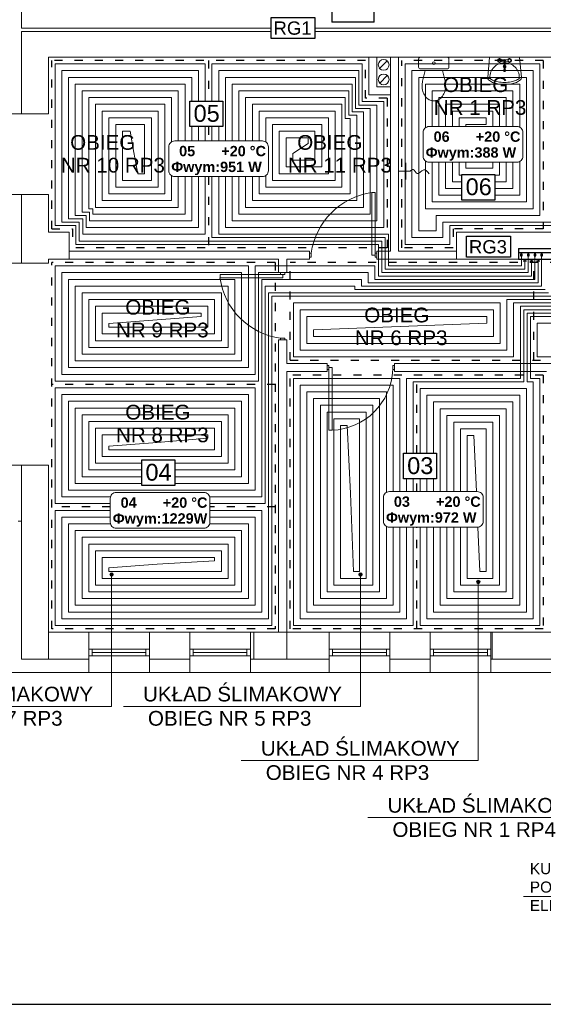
# Model space of a CAD drawing. Extents: x 280060 to 689961, y 120405 to 160329.
# Tile 24 of 85: x 659843 to 660621, y 149132 to 150595. Entities that reach past the tile are written whole.
import ezdxf
from ezdxf.lldxf.tags import DXFTag

# ---------------------------------------------------------------- set-up
doc = ezdxf.new("R2010")
doc.units = 0
doc.header["$MEASUREMENT"] = 0
doc.linetypes.add('ACAD_ISO03W100', pattern=[30, 12, -18])
for name, color, linetype, lineweight in [('KAM-pro Biała Zarys', 7, 'CONTINUOUS', 9), ('KAM-pro Kocioł C.O.', 7, 'CONTINUOUS', 18), ('KAM-pro Opis C.O.', 16, 'CONTINUOUS', 13), ('KAM-pro opis Temperatury', 102, 'CONTINUOUS', 18), ('KAM-pro Podkład Sanitarny', 253, 'CONTINUOUS', 25), ('KAM-pro Przerywana Podłogówka', 150, 'ACAD_ISO03W100', 9)]:
    doc.layers.add(name, color=color, linetype=linetype, lineweight=lineweight)
doc.layers.add('KAM-pro Podłogówka Powrót', color=7, linetype='DASH', lineweight=9, true_color=0x008000)
doc.layers.add('KAM-pro Podłogówka Zasilanie', color=7, linetype='SOLID', lineweight=9, true_color=0xff8000)
doc.styles.add('ARIAL', font='arial.ttf')
tags = doc.linetypes.add('DASH', pattern=[15, 10, -5]).pattern_tags.tags
tags[6:7] = [DXFTag(74, 4), DXFTag(75, 0), DXFTag(340, '0'), DXFTag(46, 0.0), DXFTag(50, 0.0), DXFTag(44, 0.0), DXFTag(45, 0.0)]
tags[4:5] = [DXFTag(74, 4), DXFTag(75, 0), DXFTag(340, '0'), DXFTag(46, 0.0), DXFTag(50, 0.0), DXFTag(44, 0.0), DXFTag(45, 0.0)]
tags = doc.linetypes.add('SOLID', pattern=[10, 10, 0]).pattern_tags.tags
tags[6:7] = [DXFTag(74, 4), DXFTag(75, 0), DXFTag(340, '0'), DXFTag(46, 0.0), DXFTag(50, 0.0), DXFTag(44, 0.0), DXFTag(45, 0.0)]
tags[4:5] = [DXFTag(74, 4), DXFTag(75, 0), DXFTag(340, '0'), DXFTag(46, 0.0), DXFTag(50, 0.0), DXFTag(44, 0.0), DXFTag(45, 0.0)]

msp = doc.modelspace()

# ---------------------------------------------------------------- hatches: boundary and pattern name
at = {"layer": 'KAM-pro Opis C.O.'}
h = msp.add_hatch(color=32, dxfattribs=at)
h.dxf.hatch_style = 1
h.paths.add_polyline_path([(659977.1, 149770.8, 1), (659982.3, 149770.8, 1)])
h = msp.add_hatch(color=32, dxfattribs=at)
h.dxf.hatch_style = 1
h.paths.add_polyline_path([(660346.7, 149770.8, 1), (660351.9, 149770.8, 1)])
h = msp.add_hatch(color=32, dxfattribs=at)
h.dxf.hatch_style = 1
h.paths.add_polyline_path([(660521.7, 149759.6, 1), (660526.9, 149759.6, 1)])

# ---------------------------------------------------------------- linework, layer by layer
at = {"layer": 'KAM-pro Biała Zarys', "lineweight": 30}
msp.add_line((660306.8, 150607), (660306.8, 150591), dxfattribs=at)
at = {"layer": 'KAM-pro Biała Zarys', "lineweight": 25}
for points in [[(664216.5, 152102.4), (655816.5, 152102.4), (655816.5, 149132.4), (664216.5, 149132.4)], [(660095.9, 150473.9), (660145.1, 150473.9), (660145.1, 150435.9), (660095.9, 150435.9)], [(660499.9, 150364.8), (660549.1, 150364.8), (660549.1, 150326.8), (660499.9, 150326.8)], [(660413.1, 149950.7), (660462.3, 149950.7), (660462.3, 149912.7), (660413.1, 149912.7)], [(660024.5, 149940.8), (660073.6, 149940.8), (660073.6, 149902.8), (660024.5, 149902.8)]]:
    msp.add_lwpolyline(points, close=True, dxfattribs=at)
at = {"layer": 'KAM-pro Kocioł C.O.', "lineweight": 30}
for p, q in [((660369.9, 150591), (660369.9, 150607)), ((660369.9, 150591), (660306.8, 150591)), ((660584.1, 150255), (660697.2, 150255)), ((660584.1, 150255), (660584.1, 150239)), ((660584.1, 150249), (660697.2, 150249)), ((660584.1, 150239), (660697.2, 150239)), ((660589.7, 150246.5), (660587.2, 150246.5)), ((660587.2, 150246.5), (660587.2, 150244)), ((660587.2, 150244), (660589.7, 150244)), ((660588.4, 150249), (660588.4, 150246.5)), ((660589.7, 150244), (660589.7, 150246.5)), ((660593.4, 150239), (660593.4, 150236.5)), ((660599.7, 150246.5), (660597.2, 150246.5)), ((660597.2, 150246.5), (660597.2, 150244)), ((660597.2, 150244), (660599.7, 150244)), ((660598.4, 150249), (660598.4, 150246.5)), ((660599.7, 150244), (660599.7, 150246.5)), ((660603.4, 150239), (660603.4, 150236.5)), ((660609.7, 150246.5), (660607.2, 150246.5)), ((660607.2, 150246.5), (660607.2, 150244)), ((660607.2, 150244), (660609.7, 150244)), ((660608.4, 150249), (660608.4, 150246.5)), ((660609.7, 150244), (660609.7, 150246.5)), ((660613.4, 150239), (660613.4, 150236.5)), ((660619.7, 150246.5), (660617.2, 150246.5)), ((660617.2, 150246.5), (660617.2, 150244)), ((660617.2, 150244), (660619.7, 150244)), ((660618.4, 150249), (660618.4, 150246.5)), ((660619.7, 150244), (660619.7, 150246.5)), ((660590.9, 150236.5), (660595.9, 150236.5)), ((660600.9, 150236.5), (660605.9, 150236.5)), ((660610.9, 150236.5), (660615.9, 150236.5))]:
    msp.add_line(p, q, dxfattribs=at)
for points in [[(660216.6, 150598), (660281.7, 150598), (660281.7, 150566.9), (660216.6, 150566.9)], [(660506.8, 150273.3), (660572, 150273.3), (660572, 150242.2), (660506.8, 150242.2)]]:
    msp.add_lwpolyline(points, close=True, dxfattribs=at)
at = {"layer": 'KAM-pro Opis C.O.', "color": 32}
for p, q in [((659979.7, 149770.8), (659979.7, 149574.9)), ((660349.3, 149770.8), (660349.3, 149574.9)), ((660524.3, 149759.3), (660524.3, 149494.4)), ((659627.7, 149574.9), (659979.7, 149574.9)), ((659997.2, 149574.9), (660349.3, 149574.9)), ((660172.2, 149494.4), (660524.3, 149494.4)), ((660360.4, 149409.7), (660712.4, 149409.7))]:
    msp.add_line(p, q, dxfattribs=at)
at = {"layer": 'KAM-pro Opis C.O.', "color": 3}
msp.add_line((660591.5, 149292.4), (660772.4, 149292.4), dxfattribs=at)
at = {"layer": 'KAM-pro Opis C.O.', "color": 32}
for centre in [(659979.7, 149770.8), (660349.3, 149770.8), (660524.3, 149759.6)]:
    msp.add_circle(centre, 2.6, dxfattribs=at)
at = {"layer": 'KAM-pro opis Temperatury', "color": 3}
for points in [[(660451.3, 150383), (660581.6, 150383, 0.414214), (660590.5, 150391.9), (660590.5, 150427.2, 0.414214), (660581.6, 150436), (660451.3, 150436, 0.414214), (660442.5, 150427.2), (660442.5, 150391.9, 0.414214), (660451.3, 150383)], [(660073.5, 150361.6), (660203.8, 150361.6, 0.414214), (660212.6, 150370.4), (660212.6, 150405.7, 0.414214), (660203.8, 150414.6), (660073.5, 150414.6, 0.414214), (660064.6, 150405.7), (660064.6, 150370.4, 0.414214), (660073.5, 150361.6)], [(659986.6, 149839.5), (660116.9, 149839.5, 0.414214), (660125.7, 149848.3), (660125.7, 149883.7, 0.414214), (660116.9, 149892.5), (659986.6, 149892.5, 0.414214), (659977.7, 149883.7), (659977.7, 149848.3, 0.414214), (659986.6, 149839.5)], [(660392.3, 149840.9), (660522.7, 149840.9, 0.414214), (660531.5, 149849.7), (660531.5, 149885.1, 0.414214), (660522.7, 149893.9), (660392.3, 149893.9, 0.414214), (660383.5, 149885.1), (660383.5, 149849.7, 0.414214), (660392.3, 149840.9)]]:
    msp.add_lwpolyline(points, format="xyb", dxfattribs=at)
at = {"layer": 'KAM-pro Podkład Sanitarny', "lineweight": 20, "ltscale": 13}
for p, q in [((659845.8, 151165), (659845.8, 150582)), ((660216.6, 150582), (659845.8, 150582)), ((659845.8, 150577), (659845.8, 150455)), ((660216.6, 150577), (659845.8, 150577)), ((660387.8, 150582), (660281.7, 150582)), ((660387.8, 150577), (660281.7, 150577)), ((660387.8, 150582), (660473.8, 150582)), ((660387.8, 150577), (660473.8, 150577)), ((660637.8, 150582), (660473.8, 150582)), ((660637.8, 150577), (660473.8, 150577)), ((659885.8, 150539), (659885.8, 150455)), ((660387.8, 150539), (659885.8, 150539)), ((659885.8, 150539), (660393.8, 150539)), ((660361.8, 150483), (660361.8, 150539)), ((660393.8, 150539), (660373.8, 150539)), ((660373.8, 150539), (660373.8, 150495)), ((660376.9, 150521.8), (660389.2, 150533.5)), ((660387.8, 150539), (660473.8, 150539)), ((660393.8, 150539), (660393.8, 150251)), ((660405.8, 150539), (660405.8, 150251)), ((660637.8, 150539), (660473.8, 150539)), ((660557.6, 150534.9), (660562.5, 150535.2)), ((660562.5, 150532.8), (660557.6, 150533.1)), ((660569, 150534.9), (660564.2, 150535.2)), ((660569, 150533.1), (660564.2, 150532.8)), ((660564.6, 150519.8), (660564.6, 150518.9)), ((660378.3, 150500.2), (660389.2, 150511.9)), ((660373.8, 150495), (660393.8, 150495)), ((660393.8, 150495), (660393.8, 150483)), ((660393.8, 150483), (660361.8, 150483)), ((659885.8, 150455), (659800.8, 150455)), ((660405.8, 150369.9), (660423, 150369.9)), ((660416.7, 150382.3), (660416.7, 150357.6)), ((659885.8, 150335), (659800.8, 150335)), ((659845.8, 150335), (659845.8, 150233)), ((659885.8, 150335), (659885.8, 150279)), ((660371.3, 150338), (660366.3, 150338)), ((660366.3, 150338), (660366.3, 150245)), ((660371.3, 150248), (660371.3, 150338)), ((659916.8, 150279), (659885.8, 150279)), ((659885.8, 150279), (659916.8, 150279)), ((659916.8, 150279), (659916.8, 150239)), ((660721.8, 150279), (660491.8, 150279)), ((660491.8, 150279), (660491.8, 150239)), ((659885.8, 150239), (659885.8, 150233)), ((659916.8, 150239), (659885.8, 150239)), ((660273.8, 150251), (659916.8, 150251)), ((660227.8, 150239), (659916.8, 150239)), ((660227.8, 150219), (660227.8, 150239)), ((660227.8, 150239), (660227.8, 150219)), ((660239.8, 150219), (660239.8, 150239)), ((660273.8, 150239), (660239.8, 150239)), ((660273.8, 150251), (660273.8, 150239)), ((660276.3, 150248), (660273.8, 150248)), ((660276.3, 150242), (660273.8, 150242)), ((660276.3, 150245), (660276.3, 150248)), ((660276.3, 150245), (660276.3, 150242)), ((660371.3, 150245), (660366.3, 150245)), ((660371.3, 150245), (660371.3, 150248)), ((660371.3, 150248), (660373.8, 150248)), ((660371.3, 150245), (660371.3, 150242)), ((660371.3, 150242), (660373.8, 150242)), ((660393.8, 150251), (660373.8, 150251)), ((660393.8, 150251), (660373.8, 150251)), ((660373.8, 150251), (660373.8, 150239)), ((660373.8, 150248), (660373.8, 150242)), ((660373.8, 150239), (660491.8, 150239)), ((660491.8, 150239), (660373.8, 150239)), ((660491.8, 150251), (660405.8, 150251)), ((660721.8, 150239), (660491.8, 150239)), ((659885.8, 150233), (659800.8, 150233)), ((660230.8, 150216.5), (660140.8, 150216.5)), ((660140.8, 150216.5), (660140.8, 150211.5)), ((660140.8, 150211.5), (660233.8, 150211.5)), ((660227.8, 150219), (660239.8, 150219)), ((660230.8, 150216.5), (660230.8, 150219)), ((660230.8, 150219), (660236.8, 150219)), ((660233.8, 150216.5), (660230.8, 150216.5)), ((660233.8, 150216.5), (660233.8, 150211.5)), ((660233.8, 150216.5), (660236.8, 150216.5)), ((660236.8, 150216.5), (660236.8, 150219)), ((660233.8, 150121.5), (660230.8, 150121.5)), ((660230.8, 150121.5), (660230.8, 150119)), ((660233.8, 150121.5), (660236.8, 150121.5)), ((660236.8, 150121.5), (660236.8, 150119)), ((660227.8, 149685), (660227.8, 150119)), ((660227.8, 150119), (660239.8, 150119)), ((660239.8, 150084), (660239.8, 150119)), ((660239.8, 150084), (660299.8, 150084)), ((660299.8, 150072), (660299.8, 150084)), ((660302.3, 150081), (660299.8, 150081)), ((660299.8, 150075), (660299.8, 150081)), ((660302.3, 150078), (660302.3, 150081)), ((660302.3, 150078), (660307.3, 150078)), ((660302.3, 150078), (660302.3, 150075)), ((660307.3, 149985), (660307.3, 150078)), ((660397.3, 150078), (660397.3, 150081)), ((660397.3, 150081), (660399.8, 150081)), ((660397.3, 150078), (660397.3, 150075)), ((660399.8, 150084), (660637.8, 150084)), ((660399.8, 150072), (660399.8, 150084)), ((660399.8, 150084), (660399.8, 150072)), ((660637.8, 150084), (660399.8, 150084)), ((660399.8, 150084), (660399.8, 150072)), ((660239.8, 149685), (660239.8, 150072)), ((660239.8, 149685), (660239.8, 150072)), ((660239.8, 150072), (660299.8, 150072)), ((660239.8, 150072), (660299.8, 150072)), ((660299.8, 150072), (660239.8, 150072)), ((660302.3, 150075), (660299.8, 150075)), ((660302.3, 150075), (660302.3, 149985)), ((660397.3, 150075), (660399.8, 150075)), ((660399.8, 150072), (660625.8, 150072)), ((660399.8, 150072), (660625.8, 150072)), ((660302.3, 149985), (660307.3, 149985)), ((659885.8, 149933), (659800.8, 149933)), ((659845.8, 149933), (659845.8, 149645)), ((659885.8, 149933), (659885.8, 149685)), ((659885.8, 149685), (659885.8, 149933)), ((659840.8, 149850), (659845.8, 149850)), ((659885.8, 149685), (659945.8, 149685)), ((659885.8, 149685), (660227.8, 149685)), ((659885.8, 149685), (659885.8, 149645)), ((659945.8, 149625), (659945.8, 149685)), ((659945.8, 149685), (660035.8, 149685)), ((660035.8, 149685), (660095.8, 149685)), ((660035.8, 149625), (660035.8, 149685)), ((660095.8, 149625), (660095.8, 149685)), ((660095.8, 149685), (660185.8, 149685)), ((660185.8, 149685), (660302.8, 149685)), ((660185.8, 149625), (660185.8, 149685)), ((660190.8, 149685), (660190.8, 149645)), ((660239.8, 149685), (660299.8, 149685)), ((660239.8, 149685), (660239.8, 149645)), ((660302.8, 149625), (660302.8, 149685)), ((660302.8, 149685), (660392.8, 149685)), ((660392.8, 149685), (660452.8, 149685)), ((660392.8, 149625), (660392.8, 149685)), ((660452.8, 149625), (660452.8, 149685)), ((660452.8, 149685), (660542.8, 149685)), ((660542.8, 149685), (660662.8, 149685)), ((660542.8, 149625), (660542.8, 149685)), ((660544.8, 149685), (660544.8, 149645)), ((659945.8, 149660), (660035.8, 149660)), ((659950.8, 149650), (659950.8, 149660)), ((659950.8, 149655), (660030.8, 149655)), ((660030.8, 149650), (660030.8, 149660)), ((660095.8, 149660), (660185.8, 149660)), ((660100.8, 149650), (660100.8, 149660)), ((660100.8, 149655), (660180.8, 149655)), ((660180.8, 149650), (660180.8, 149660)), ((660302.8, 149660), (660392.8, 149660)), ((660307.8, 149650), (660307.8, 149660)), ((660307.8, 149655), (660387.8, 149655)), ((660387.8, 149650), (660387.8, 149660)), ((660452.8, 149660), (660542.8, 149660)), ((660457.8, 149650), (660457.8, 149660)), ((660457.8, 149655), (660537.8, 149655)), ((660537.8, 149650), (660537.8, 149660)), ((659845.8, 149645), (659885.8, 149645)), ((659885.8, 149645), (659945.8, 149645)), ((659945.8, 149650), (660035.8, 149650)), ((659945.8, 149650), (659950.8, 149650)), ((660035.8, 149645), (660095.8, 149645)), ((660095.8, 149650), (660185.8, 149650)), ((660095.8, 149650), (660100.8, 149650)), ((660185.8, 149645), (660302.8, 149645)), ((660302.8, 149650), (660392.8, 149650)), ((660302.8, 149650), (660307.8, 149650)), ((660392.8, 149645), (660452.8, 149645)), ((660452.8, 149650), (660542.8, 149650)), ((660452.8, 149650), (660457.8, 149650)), ((660542.8, 149645), (660662.8, 149645)), ((659825.8, 149625), (659945.8, 149625)), ((659825.8, 149625), (659945.8, 149625)), ((659945.8, 149625), (660035.8, 149625)), ((660035.8, 149625), (660095.8, 149625)), ((660095.8, 149625), (660185.8, 149625)), ((660185.8, 149625), (660302.8, 149625)), ((660302.8, 149625), (660392.8, 149625)), ((660392.8, 149625), (660452.8, 149625)), ((660452.8, 149625), (660542.8, 149625)), ((660542.8, 149625), (660662.8, 149625))]:
    msp.add_line(p, q, dxfattribs=at)
msp.add_lwpolyline([(660438.2, 150521.5), (660478.2, 150521.5, 0.414214), (660480.7, 150524), (660480.7, 150536.5, 0.414214), (660478.2, 150539), (660438.2, 150539, 0.414214), (660435.7, 150536.5), (660435.7, 150524, 0.414214)], format="xyb", close=True, dxfattribs=at)
for points in [[(660538.3, 150509), (660541.1, 150539), (660585.5, 150539), (660588.3, 150509, -0.022809), (660588.3, 150508.6, -0.203453), (660586.9, 150505.4, -0.097163), (660581, 150501.6, -0.054131), (660573.5, 150499.5, -0.041072), (660563.3, 150498.6, -0.041072), (660553.1, 150499.5, -0.054131), (660545.6, 150501.6, -0.097163), (660539.7, 150505.4, -0.203453), (660538.3, 150508.6, -0.203453)], [(660585.3, 150508.8, -0.022809), (660585.3, 150508.6, -0.203453), (660584.9, 150507.6, -0.097163), (660579.9, 150504.3, -0.054131), (660573, 150502.4, -0.041072), (660563.3, 150501.6, -0.041072), (660553.6, 150502.4, -0.054131), (660546.7, 150504.3, -0.097163), (660541.8, 150507.6, -0.203453), (660541.3, 150508.6, -0.098491), (660543, 150517.1, -0.098491), (660547.7, 150524.2, -0.098491), (660554.9, 150529, -0.098491), (660563.3, 150530.6, -0.098491), (660571.7, 150529, -0.098491), (660578.9, 150524.2, -0.098491), (660583.6, 150517.1, -0.098491), (660585.3, 150508.6)], [(660564.1, 150519.5, 0.104546), (660564.2, 150519.8), (660564.2, 150534, 1), (660562.5, 150534), (660562.5, 150519.8, 0.104546), (660562.5, 150519.5)], [(660562.5, 150520.7, 0.009141), (660562.4, 150520.6, 0.100796), (660562.1, 150520.2, 0.104546), (660562.1, 150519.8, 0.104546), (660562.1, 150519.4)], [(660562.1, 150519.8), (660562.1, 150518.9, 0.104546), (660562.1, 150518.5, 0.100796), (660562.4, 150518.1, 0.095911), (660562.8, 150517.8, 0.09272), (660563.3, 150517.7, 0.09272), (660563.8, 150517.8, 0.095911), (660564.2, 150518.1, 0.100796), (660564.5, 150518.5)], [(660562.1, 150519.4, 0.100796), (660562.4, 150519, 0.095911), (660562.8, 150518.7)], [(660563.3, 150518.6, 0.09272), (660563.8, 150518.7, 0.095911), (660564.2, 150519, 0.100796), (660564.5, 150519.4)], [(660564.5, 150519.4, 0.104546), (660564.6, 150519.8, 0.104546), (660564.5, 150520.2, 0.100796), (660564.2, 150520.6)], [(660474.5, 150488.2, 0.072039), (660475.7, 150496.5, 0.05824), (660475, 150503.3)], [(660451.2, 150475.9, 0.132138), (660458.2, 150474, 0.132138), (660465.3, 150475.9)]]:
    msp.add_lwpolyline(points, format="xyb", dxfattribs=at)
msp.add_lwpolyline([(660475, 150503.3), (660471.3, 150519), (660445.2, 150519), (660441.5, 150503.3)], dxfattribs=at)
for centre, radius in [((660383.8, 150527.6), 8), ((660458.2, 150530.2), 1.96), ((660555.8, 150534), 2), ((660570.8, 150534), 2), ((660383.8, 150506), 8)]:
    msp.add_circle(centre, radius, dxfattribs=at)
for centre, radius, start, end in [((660555.8, 150534), 3, 18.4795, 341.5205), ((660563.3, 150534), 1.5, 304.5181, 235.4819), ((660570.8, 150534), 3, 198.4795, 161.5205), ((660563.3, 150525.1), 2, 115.1507, 244.8493), ((660563.2, 150519.8), 0.778, 203.8735, 226.8965), ((660563.3, 150519.9), 0.848, 226.8965, 248.8106), ((660563.3, 150520), 1.33, 248.8106, 270), ((660563.3, 150520), 0.934, 248.8106, 270), ((660563.3, 150520), 0.934, 270, 291.1894), ((660563.3, 150519.9), 0.848, 291.1894, 313.1035), ((660563.4, 150519.8), 0.778, 313.1035, 336.1265), ((660563.3, 150525.1), 2, 295.1507, 64.8493), ((660563.3, 150519.7), 1.25, 46.8965, 48.9915), ((660563.5, 150518.9), 1.1, 336.1265, 0), ((660470.2, 150496.5), 29.4, 166.6674, 180), ((660470.2, 150496.5), 29.4, 180, 196.4817), ((660464.3, 150494.8), 23.3, 196.4817, 215.5377), ((660452.2, 150494.8), 23.3, 324.4623, 343.5183), ((660460.6, 150492.1), 18.7, 215.5377, 239.8906), ((660455.9, 150492.1), 18.7, 300.1094, 324.4623), ((660380.8, 150233.4), 105.6, 97.942, 172.058), ((660245.3, 150226.1), 105.6, 187.942, 262.058), ((660303.5, 150078.7), 93.8, 272.2775, 357.7225)]:
    msp.add_arc(centre, radius, start, end, dxfattribs=at)
msp.add_spline([(660423, 150369.9), (660427.7, 150372.2), (660433.4, 150366.2), (660443.2, 150371.6), (660451.5, 150366)], degree=3, dxfattribs=at)
at = {"layer": 'KAM-pro Podłogówka Powrót', "color": 4}
for p, q in [((660346.8, 150468), (660346.8, 150519)), ((660425.8, 150271), (660425.8, 150519)), ((660336.8, 150458), (660336.8, 150499)), ((660445.8, 150434.1), (660445.8, 150499)), ((660326.8, 150448), (660326.8, 150479)), ((660465.8, 150436), (660465.8, 150479)), ((660311.8, 150356), (660311.8, 150459)), ((660353.8, 150458), (660336.8, 150458)), ((660373.8, 150468), (660346.8, 150468)), ((660353.8, 150458), (660353.8, 150316)), ((660373.8, 150468), (660373.8, 150296)), ((660485.8, 150436), (660485.8, 150459)), ((660333.8, 150448), (660326.8, 150448)), ((660333.8, 150448), (660333.8, 150336)), ((660291.8, 150376), (660291.8, 150439)), ((660505.8, 150439), (660535.8, 150439)), ((660505.8, 150436), (660505.8, 150439)), ((660271.8, 150410.7), (660271.8, 150419)), ((660260.3, 150403.4), (660271.8, 150410.7)), ((660018.8, 150366), (660013, 150397.5)), ((660445.8, 150314), (660445.8, 150385)), ((660291.8, 150376), (660238.8, 150376)), ((660465.8, 150334), (660465.8, 150383)), ((660485.8, 150354), (660485.8, 150383)), ((660505.8, 150374), (660505.8, 150383)), ((660545.8, 150374), (660505.8, 150374)), ((660311.8, 150356), (660218.8, 150356)), ((660499.9, 150354), (660485.8, 150354)), ((660565.8, 150354), (660549.1, 150354)), ((660333.8, 150336), (660198.8, 150336)), ((660499.9, 150334), (660465.8, 150334)), ((660585.8, 150334), (660549.1, 150334)), ((659945.8, 150314), (659951.8, 150314)), ((659951.8, 150314), (659951.8, 150306)), ((660353.8, 150316), (660178.8, 150316)), ((660605.8, 150314), (660445.8, 150314)), ((659925.8, 150304), (659941.8, 150304)), ((659941.8, 150304), (659941.8, 150286)), ((659905.8, 150294), (659931.8, 150294)), ((659931.8, 150294), (659931.8, 150266)), ((660373.8, 150296), (660158.8, 150296)), ((660741.2, 150294), (660471.8, 150294)), ((660471.8, 150294), (660471.8, 150271)), ((660390.9, 150276), (660138.8, 150276)), ((660390.9, 150276), (660390.9, 150229)), ((660471.8, 150271), (660425.8, 150271)), ((660380.9, 150266), (659931.8, 150266)), ((660380.9, 150266), (660380.9, 150219)), ((660588.4, 150244), (660588.4, 150229)), ((660598.4, 150244), (660598.4, 150219)), ((660608.4, 150244), (660608.4, 150209)), ((660618.4, 150244), (660618.4, 150199)), ((660370.9, 150229), (660192.8, 150229)), ((660192.8, 150229), (660192.8, 150068)), ((660370.9, 150229), (660370.9, 150209)), ((660588.4, 150229), (660390.9, 150229)), ((660350.9, 150209), (660202.8, 150209)), ((660202.8, 150209), (660202.8, 149886)), ((660350.9, 150209), (660350.9, 150199)), ((660608.4, 150209), (660370.9, 150209)), ((660598.4, 150219), (660380.9, 150219)), ((660618.4, 150199), (660350.9, 150199)), ((660628.4, 150189), (660212.8, 150189)), ((660212.8, 150189), (660212.8, 149705)), ((660638.4, 150179), (660566.8, 150179)), ((660566.8, 150104), (660566.8, 150179)), ((660586.8, 150062), (660586.8, 150169)), ((660648.4, 150169), (660586.8, 150169)), ((660047.5, 150149), (660112.8, 150154)), ((660259.8, 150104), (660259.8, 150164)), ((660546.8, 150164), (660259.8, 150164)), ((660546.8, 150124), (660546.8, 150164)), ((660596.8, 150057), (660596.8, 150159)), ((660658.4, 150159), (660596.8, 150159)), ((660279.8, 150134), (660408.3, 150139)), ((660279.8, 150124), (660279.8, 150134)), ((660279.8, 150124), (660546.8, 150124)), ((660259.8, 150104), (660566.8, 150104)), ((660586.8, 150062), (660417.8, 150062)), ((660417.8, 149950.7), (660417.8, 150062)), ((660605.8, 150057), (660596.8, 150057)), ((660605.8, 150057), (660605.8, 149705)), ((660334.3, 149891), (660329.8, 149992)), ((660521.5, 149893.9), (660517.8, 149977)), ((660047.5, 149967), (660122.8, 149973)), ((660417.8, 149893.9), (660417.8, 149912.7)), ((660417.8, 149705), (660417.8, 149840.9)), ((660047.5, 149786), (660132.8, 149791))]:
    msp.add_line(p, q, dxfattribs=at)
for points in [[(660108.8, 150519), (659905.8, 150519), (659905.8, 150294)], [(660108.8, 150473.9), (660108.8, 150519)], [(660346.8, 150519), (660138.8, 150519), (660138.8, 150473.9)], [(660425.8, 150519), (660605.8, 150519), (660605.8, 150314)], [(660088.8, 150499), (659925.8, 150499), (659925.8, 150304)], [(660088.8, 150414.6), (660088.8, 150499)], [(660336.8, 150499), (660158.8, 150499), (660158.8, 150414.6)], [(660445.8, 150499), (660585.8, 150499), (660585.8, 150435)], [(660068.8, 150479), (659945.8, 150479), (659945.8, 150314)], [(660068.8, 150413.2), (660068.8, 150479)], [(660326.8, 150479), (660178.8, 150479), (660178.8, 150414.6)], [(660465.8, 150479), (660565.8, 150479), (660565.8, 150436)], [(660048.8, 150459), (659965.8, 150459), (659965.8, 150326)], [(659985.8, 150346), (660048.8, 150346), (660048.8, 150459)], [(660311.8, 150459), (660198.8, 150459), (660198.8, 150414.6)], [(660485.8, 150459), (660545.8, 150459), (660545.8, 150436)], [(660028.8, 150439), (659985.8, 150439), (659985.8, 150346)], [(660018.8, 150366), (660028.8, 150366), (660028.8, 150439)], [(660108.8, 150414.6), (660108.8, 150435.9)], [(660138.8, 150435.9), (660138.8, 150414.6)], [(660291.8, 150439), (660218.8, 150439), (660218.8, 150356)], [(660271.8, 150419), (660238.8, 150419), (660238.8, 150376)], [(660545.8, 150383), (660545.8, 150374)], [(660565.8, 150383), (660565.8, 150354)], [(660585.8, 150384.1), (660585.8, 150334)], [(659941.8, 150286), (660108.8, 150286), (660108.8, 150361.6)], [(659951.8, 150306), (660088.8, 150306), (660088.8, 150361.6)], [(659965.8, 150326), (660068.8, 150326), (660068.8, 150362.9)], [(660138.8, 150361.6), (660138.8, 150276)], [(660158.8, 150361.6), (660158.8, 150296)], [(660178.8, 150361.6), (660178.8, 150316)], [(660198.8, 150361.6), (660198.8, 150336)], [(660192.8, 150068), (659905.8, 150068), (659905.8, 150219)], [(659905.8, 150219), (660172.8, 150219), (660172.8, 150088)], [(660172.8, 150088), (659925.8, 150088), (659925.8, 150199)], [(659925.8, 150199), (660152.8, 150199), (660152.8, 150108)], [(660152.8, 150108), (659945.8, 150108), (659945.8, 150179)], [(659945.8, 150179), (660132.8, 150179), (660132.8, 150128)], [(660132.8, 150128), (659965.8, 150128), (659965.8, 150159)], [(659965.8, 150159), (660112.8, 150159), (660112.8, 150154)], [(660417.8, 149705), (660259.8, 149705), (660259.8, 150052)], [(660259.8, 150052), (660397.8, 150052), (660397.8, 149893.9)], [(659905.8, 150038), (660182.8, 150038), (660182.8, 149906)], [(659978, 149886), (659905.8, 149886), (659905.8, 150038)], [(660447.8, 150037), (660585.8, 150037), (660585.8, 149725)], [(660447.8, 149950.7), (660447.8, 150037)], [(660397.8, 149725), (660279.8, 149725), (660279.8, 150032)], [(660279.8, 150032), (660377.8, 150032), (660377.8, 149745)], [(659925.8, 150018), (660162.8, 150018), (660162.8, 149926)], [(660024.5, 149906), (659925.8, 149906), (659925.8, 150018)], [(660377.8, 149745), (660299.8, 149745), (660299.8, 150012)], [(660299.8, 150012), (660357.8, 150012), (660357.8, 149765)], [(660467.8, 150017), (660565.8, 150017), (660565.8, 149745)], [(660467.8, 149893.9), (660467.8, 150017)], [(659945.8, 149998), (660142.8, 149998), (660142.8, 149946)], [(660024.5, 149926), (659945.8, 149926), (659945.8, 149998)], [(660357.8, 149765), (660319.8, 149765), (660319.8, 149992)], [(660319.8, 149992), (660329.8, 149992)], [(660487.8, 149997), (660545.8, 149997), (660545.8, 149765)], [(660487.8, 149893.9), (660487.8, 149997)], [(660142.8, 149946), (659965.8, 149946), (659965.8, 149978)], [(659965.8, 149978), (660122.8, 149978), (660122.8, 149973)], [(660507.8, 149977), (660517.8, 149977)], [(660507.8, 149893.9), (660507.8, 149977)], [(660162.8, 149926), (660073.6, 149926)], [(660182.8, 149906), (660073.6, 149906)], [(660447.8, 149893.9), (660447.8, 149912.7)], [(660202.8, 149886), (660125.2, 149886)], [(660212.8, 149705), (659905.8, 149705), (659905.8, 149856)], [(659905.8, 149856), (659977.7, 149856)], [(660125.7, 149856), (660192.8, 149856), (660192.8, 149725)], [(660192.8, 149725), (659925.8, 149725), (659925.8, 149836)], [(659925.8, 149836), (660172.8, 149836), (660172.8, 149745)], [(660397.8, 149840.9), (660397.8, 149725)], [(660605.8, 149705), (660447.8, 149705), (660447.8, 149840.9)], [(660585.8, 149725), (660467.8, 149725), (660467.8, 149840.9)], [(660565.8, 149745), (660487.8, 149745), (660487.8, 149840.9)], [(660545.8, 149765), (660507.8, 149765), (660507.8, 149840.9)], [(660172.8, 149745), (659945.8, 149745), (659945.8, 149816)], [(659945.8, 149816), (660152.8, 149816), (660152.8, 149765)], [(660152.8, 149765), (659965.8, 149765), (659965.8, 149796)], [(659965.8, 149796), (660132.8, 149796), (660132.8, 149791)]]:
    msp.add_lwpolyline(points, dxfattribs=at)
at = {"layer": 'KAM-pro Podłogówka Zasilanie', "color": 1}
for p, q in [((660351.8, 150473), (660351.8, 150529)), ((660415.8, 150261), (660415.8, 150529)), ((660341.8, 150463), (660341.8, 150509)), ((660435.8, 150281), (660435.8, 150509)), ((660331.8, 150453), (660331.8, 150489)), ((660455.8, 150436), (660455.8, 150489)), ((660383.8, 150473), (660351.8, 150473)), ((660383.8, 150473), (660383.8, 150286)), ((660321.8, 150346), (660321.8, 150469)), ((660363.8, 150463), (660341.8, 150463)), ((660363.8, 150463), (660363.8, 150306)), ((660475.8, 150436), (660475.8, 150469)), ((660301.8, 150366), (660301.8, 150449)), ((660343.8, 150453), (660331.8, 150453)), ((660343.8, 150453), (660343.8, 150326)), ((660495.8, 150436), (660495.8, 150449)), ((660013, 150397.5), (660007.3, 150429)), ((660281.8, 150386), (660281.8, 150429)), ((660248.8, 150396), (660260.3, 150403.4)), ((660281.8, 150386), (660248.8, 150386)), ((660455.8, 150324), (660455.8, 150383)), ((660475.8, 150344), (660475.8, 150383)), ((660495.8, 150364), (660495.8, 150383)), ((660301.8, 150366), (660228.8, 150366)), ((660499.9, 150364), (660495.8, 150364)), ((660555.8, 150364), (660549.1, 150364)), ((660321.8, 150346), (660208.8, 150346)), ((660499.9, 150344), (660475.8, 150344)), ((660575.8, 150344), (660549.1, 150344)), ((660343.8, 150326), (660188.8, 150326)), ((660595.8, 150324), (660455.8, 150324)), ((659915.8, 150299), (659936.8, 150299)), ((659935.8, 150309), (659946.8, 150309)), ((659936.8, 150299), (659936.8, 150276)), ((659946.8, 150309), (659946.8, 150296)), ((660363.8, 150306), (660168.8, 150306)), ((660461.8, 150304), (660461.8, 150281)), ((660615.8, 150304), (660461.8, 150304)), ((659895.8, 150289), (659926.8, 150289)), ((659926.8, 150289), (659926.8, 150261)), ((660383.8, 150286), (660148.8, 150286)), ((660736.2, 150289), (660481.8, 150289)), ((660481.8, 150289), (660481.8, 150261)), ((660385.9, 150271), (660128.8, 150271)), ((660385.9, 150271), (660385.9, 150224)), ((660461.8, 150281), (660435.8, 150281)), ((660375.9, 150261), (659926.8, 150261)), ((660375.9, 150261), (660375.9, 150214)), ((660481.8, 150261), (660415.8, 150261)), ((660593.4, 150224), (660385.9, 150224)), ((660593.4, 150236.5), (660593.4, 150224)), ((660603.4, 150236.5), (660603.4, 150214)), ((660613.4, 150236.5), (660613.4, 150204)), ((660360.9, 150219), (660197.8, 150219)), ((660197.8, 150219), (660197.8, 150058)), ((660360.9, 150219), (660360.9, 150204)), ((660603.4, 150214), (660375.9, 150214)), ((660340.9, 150199), (660207.8, 150199)), ((660207.8, 150199), (660207.8, 149876)), ((660340.9, 150199), (660340.9, 150194)), ((660613.4, 150204), (660360.9, 150204)), ((660633.4, 150184), (660217.8, 150184)), ((660217.8, 150184), (660217.8, 149695)), ((660623.4, 150194), (660340.9, 150194)), ((660249.8, 150094), (660249.8, 150174)), ((660556.8, 150174), (660249.8, 150174)), ((660556.8, 150114), (660556.8, 150174)), ((660643.4, 150174), (660576.8, 150174)), ((660576.8, 150094), (660576.8, 150174)), ((660269.8, 150114), (660269.8, 150154)), ((660536.8, 150154), (660269.8, 150154)), ((660536.8, 150144), (660536.8, 150154)), ((660591.8, 150057), (660591.8, 150164)), ((660653.4, 150164), (660591.8, 150164)), ((660601.8, 150062), (660601.8, 150154)), ((660663.4, 150154), (660601.8, 150154)), ((659975.8, 150143.5), (660047.5, 150149)), ((660408.3, 150139), (660536.8, 150144)), ((660673.4, 150144), (660611.8, 150144)), ((660611.8, 150094), (660611.8, 150144)), ((660269.8, 150114), (660556.8, 150114)), ((660249.8, 150094), (660576.8, 150094)), ((660591.8, 150057), (660427.8, 150057)), ((660427.8, 149950.7), (660427.8, 150057)), ((660615.8, 150062), (660601.8, 150062)), ((660615.8, 150062), (660615.8, 149695)), ((659975.8, 149961.5), (660047.5, 149967)), ((660427.8, 149893.9), (660427.8, 149912.7)), ((660338.8, 149775), (660334.3, 149891)), ((660427.8, 149695), (660427.8, 149840.9)), ((660526.8, 149775), (660523.8, 149841)), ((659975.8, 149780.5), (660047.5, 149786))]:
    msp.add_line(p, q, dxfattribs=at)
for points in [[(660118.8, 150529), (659895.8, 150529), (659895.8, 150289)], [(660118.8, 150473.9), (660118.8, 150529)], [(660351.8, 150529), (660128.8, 150529), (660128.8, 150473.9)], [(660415.8, 150529), (660615.8, 150529), (660615.8, 150304)], [(660098.8, 150509), (659915.8, 150509), (659915.8, 150299)], [(660098.8, 150473.9), (660098.8, 150509)], [(660341.8, 150509), (660148.8, 150509), (660148.8, 150414.6)], [(660435.8, 150509), (660595.8, 150509), (660595.8, 150324)], [(660078.8, 150489), (659935.8, 150489), (659935.8, 150309)], [(660078.8, 150414.6), (660078.8, 150489)], [(660331.8, 150489), (660168.8, 150489), (660168.8, 150414.6)], [(660455.8, 150489), (660575.8, 150489), (660575.8, 150436)], [(660058.8, 150469), (659955.8, 150469), (659955.8, 150316)], [(659975.8, 150336), (660058.8, 150336), (660058.8, 150469)], [(660321.8, 150469), (660188.8, 150469), (660188.8, 150414.6)], [(660475.8, 150469), (660555.8, 150469), (660555.8, 150436)], [(660038.8, 150449), (659975.8, 150449), (659975.8, 150336)], [(659995.8, 150356), (660038.8, 150356), (660038.8, 150449)], [(660301.8, 150449), (660208.8, 150449), (660208.8, 150412.7)], [(660495.8, 150449), (660535.8, 150449), (660535.8, 150439)], [(660007.3, 150429), (659995.8, 150429), (659995.8, 150356)], [(660098.8, 150414.6), (660098.8, 150435.9)], [(660118.8, 150414.6), (660118.8, 150435.9)], [(660128.8, 150435.9), (660128.8, 150414.6)], [(660281.8, 150429), (660228.8, 150429), (660228.8, 150366)], [(660248.8, 150396), (660248.8, 150386)], [(660555.8, 150383), (660555.8, 150364)], [(660575.8, 150383), (660575.8, 150344)], [(659936.8, 150276), (660118.8, 150276), (660118.8, 150361.6)], [(659946.8, 150296), (660098.8, 150296), (660098.8, 150361.6)], [(659955.8, 150316), (660078.8, 150316), (660078.8, 150361.6)], [(660128.8, 150361.6), (660128.8, 150271)], [(660148.8, 150361.6), (660148.8, 150286)], [(660168.8, 150361.6), (660168.8, 150306)], [(660188.8, 150361.6), (660188.8, 150326)], [(660208.8, 150363.1), (660208.8, 150346)], [(660197.8, 150058), (659895.8, 150058), (659895.8, 150229)], [(659895.8, 150229), (660182.8, 150229), (660182.8, 150078)], [(660611.8, 150094), (660965.8, 150094), (660965.8, 150229)], [(659915.8, 150209), (660162.8, 150209), (660162.8, 150098)], [(660182.8, 150078), (659915.8, 150078), (659915.8, 150209)], [(660162.8, 150098), (659935.8, 150098), (659935.8, 150189)], [(659935.8, 150189), (660142.8, 150189), (660142.8, 150118)], [(660142.8, 150118), (659955.8, 150118), (659955.8, 150169)], [(659955.8, 150169), (660122.8, 150169), (660122.8, 150138)], [(660122.8, 150138), (659975.8, 150138), (659975.8, 150143.5)], [(659895.8, 150048), (660192.8, 150048), (660192.8, 149896)], [(659977.7, 149876), (659895.8, 149876), (659895.8, 150048)], [(660427.8, 149695), (660249.8, 149695), (660249.8, 150062)], [(660249.8, 150062), (660407.8, 150062), (660407.8, 149893.9)], [(660407.8, 149715), (660269.8, 149715), (660269.8, 150042)], [(660269.8, 150042), (660387.8, 150042), (660387.8, 149892.6)], [(660437.8, 150047), (660595.8, 150047), (660595.8, 149715)], [(660437.8, 149950.7), (660437.8, 150047)], [(660192.8, 149896), (659915.8, 149896), (659915.8, 150028)], [(659915.8, 150028), (660172.8, 150028), (660172.8, 149916)], [(660387.8, 149735), (660289.8, 149735), (660289.8, 150022)], [(660289.8, 150022), (660367.8, 150022), (660367.8, 149755)], [(660457.8, 150027), (660575.8, 150027), (660575.8, 149735)], [(660457.8, 149950.7), (660457.8, 150027)], [(659935.8, 150008), (660152.8, 150008), (660152.8, 149936)], [(660024.5, 149916), (659935.8, 149916), (659935.8, 150008)], [(660477.8, 150007), (660555.8, 150007), (660555.8, 149755)], [(660477.8, 149893.9), (660477.8, 150007)], [(660367.8, 149755), (660309.8, 149755), (660309.8, 150002)], [(660309.8, 150002), (660347.8, 150002), (660347.8, 149775)], [(659955.8, 149988), (660132.8, 149988), (660132.8, 149956)], [(660024.5, 149936), (659955.8, 149936), (659955.8, 149988)], [(660497.8, 149987), (660535.8, 149987), (660535.8, 149775)], [(660497.8, 149893.9), (660497.8, 149987)], [(660132.8, 149956), (659975.8, 149956), (659975.8, 149961.5)], [(660152.8, 149936), (660073.6, 149936)], [(660172.8, 149916), (660073.6, 149916)], [(660437.8, 149893.9), (660437.8, 149912.7)], [(660457.8, 149893.9), (660457.8, 149912.7)], [(660207.8, 149876), (660125.7, 149876)], [(660217.8, 149695), (659895.8, 149695), (659895.8, 149866)], [(659895.8, 149866), (659977.7, 149866)], [(660125.7, 149866), (660202.8, 149866), (660202.8, 149715)], [(660202.8, 149715), (659915.8, 149715), (659915.8, 149846)], [(659915.8, 149846), (659978, 149846)], [(660125.4, 149846), (660182.8, 149846), (660182.8, 149735)], [(660387.8, 149842.2), (660387.8, 149735)], [(660407.8, 149840.9), (660407.8, 149715)], [(660615.8, 149695), (660437.8, 149695), (660437.8, 149840.9)], [(660595.8, 149715), (660457.8, 149715), (660457.8, 149840.9)], [(660575.8, 149735), (660477.8, 149735), (660477.8, 149840.9)], [(660555.8, 149755), (660497.8, 149755), (660497.8, 149840.9)], [(660182.8, 149735), (659935.8, 149735), (659935.8, 149826)], [(659935.8, 149826), (660162.8, 149826), (660162.8, 149755)], [(660162.8, 149755), (659955.8, 149755), (659955.8, 149806)], [(659955.8, 149806), (660142.8, 149806), (660142.8, 149775)], [(660142.8, 149775), (659975.8, 149775), (659975.8, 149780.5)], [(660347.8, 149775), (660338.8, 149775)], [(660535.8, 149775), (660526.8, 149775)]]:
    msp.add_lwpolyline(points, dxfattribs=at)
at = {"layer": 'KAM-pro Przerywana Podłogówka', "color": 92, "lineweight": 25}
for p, q in [((659890.8, 150284), (659890.8, 150534)), ((660356.8, 150534), (659890.8, 150534)), ((660123.8, 150534), (660123.8, 150473.9)), ((660356.8, 150478), (660356.8, 150534)), ((660410.8, 150256), (660410.8, 150534)), ((660620.8, 150534), (660410.8, 150534)), ((660620.8, 150534), (660620.8, 150284)), ((660388.8, 150478), (660356.8, 150478)), ((660388.8, 150478), (660388.8, 150256)), ((660123.8, 150435.9), (660123.8, 150414.6)), ((660123.8, 150361.6), (660123.8, 150256)), ((659890.8, 150284), (659921.8, 150284)), ((659921.8, 150284), (659921.8, 150256)), ((660620.8, 150284), (660486.8, 150284)), ((660486.8, 150284), (660486.8, 150256)), ((660388.8, 150256), (659921.8, 150256)), ((660486.8, 150256), (660410.8, 150256)), ((659890.8, 149690), (659890.8, 150234)), ((660222.8, 150234), (659890.8, 150234)), ((660222.8, 150234), (660222.8, 149690)), ((661332.8, 150234), (660244.8, 150234)), ((660244.8, 150089), (660244.8, 150234)), ((660606.8, 150089), (660606.8, 150234)), ((660244.8, 150089), (661332.8, 150089)), ((660244.8, 149690), (660244.8, 150067)), ((660620.8, 150067), (660244.8, 150067)), ((660432.8, 149950.7), (660432.8, 150067)), ((660620.8, 150067), (660620.8, 149690)), ((660222.8, 150053), (659890.8, 150053)), ((660432.8, 149893.9), (660432.8, 149912.7)), ((659977.7, 149871), (659890.8, 149871)), ((660222.8, 149871), (660125.7, 149871)), ((660432.8, 149690), (660432.8, 149840.9)), ((660222.8, 149690), (659890.8, 149690)), ((660620.8, 149690), (660244.8, 149690))]:
    msp.add_line(p, q, dxfattribs=at)

# ---------------------------------------------------------------- texts
at = {"layer": 'KAM-pro Biała Zarys', "lineweight": 25, "char_height": 25, "width": 31.17, "attachment_point": 1, "style": 'ARIAL'}
for s, insert in [('05', (660101.5, 150468.1)), ('06', (660505.5, 150359.1)), ('04', (660030, 149935.1)), ('03', (660418.7, 149944.9))]:
    msp.add_mtext(s, dxfattribs=dict(at, insert=insert))
at = {"layer": 'KAM-pro Opis C.O.', "color": 32, "style": 'ARIAL'}
for s, height, p in [('RG1', 19.68, (660220.2, 150572.4)), ('OBIEG ', 21.87, (660472, 150487.2)), ('NR 1 RP3 ', 21.87, (660458.2, 150453.4)), ('OBIEG ', 21.87, (659918.2, 150401.5)), ('OBIEG ', 21.87, (660255.4, 150401.5)), ('NR 10 RP3 ', 21.87, (659904.4, 150367.7)), ('NR 11 RP3 ', 21.87, (660241.5, 150367.7)), ('RG3', 19.68, (660510.4, 150247.6)), ('OBIEG ', 21.87, (660000.1, 150156.7)), ('OBIEG ', 21.87, (660354.9, 150145.2)), ('NR 9 RP3 ', 21.87, (659986.3, 150122.9)), ('NR 6 RP3 ', 21.87, (660341, 150111.4)), ('OBIEG ', 21.87, (660000.1, 150000.9)), ('NR 8 RP3 ', 21.87, (659986.3, 149967.1)), ('UKŁAD ŚLIMAKOWY', 21.87, (659656.8, 149582.2)), ('UKŁAD ŚLIMAKOWY', 21.87, (660026.4, 149582.2)), ('OBIEG NR 7 RP3 ', 21.87, (659664.2, 149546.2)), ('OBIEG NR 5 RP3 ', 21.87, (660033.7, 149546.2)), ('UKŁAD ŚLIMAKOWY', 21.87, (660201.4, 149501.7)), ('OBIEG NR 4 RP3 ', 21.87, (660208.7, 149465.6)), ('UKŁAD ŚLIMAKOWY', 21.87, (660389.5, 149417)), ('OBIEG NR 1 RP4 ', 21.87, (660396.8, 149381))]:
    msp.add_text(s, height=height, dxfattribs=at).set_placement(p)
at = {"layer": 'KAM-pro Opis C.O.', "color": 3, "insert": (660600.8, 149306.4), "char_height": 16.402, "width": 164.685, "attachment_point": 4, "style": 'ARIAL'}
msp.add_mtext('KURTYNA \\PPOWIETRZNA\\PELEKTRYCZNA ', dxfattribs=at)
at = {"layer": 'KAM-pro opis Temperatury', "color": 3, "char_height": 15.352, "attachment_point": 7}
for s, insert in [('{\\fArial|b1|i0|c238|p34;06}', (660457.9, 150413.1)), ('{\\fArial|b1|i0|c238|p34;+20 °C}', (660520.5, 150413.1)), ('{\\fArial|b1|i0|c238|p34;05}', (660080, 150391.7)), ('{\\fArial|b1|i0|c238|p34;+20 °C}', (660142.6, 150391.7)), ('{\\fArial|b1|i0|c0|p34;Φ\\fArial|b1|i0|c238|p34;wym:388 W}', (660446.2, 150385.2)), ('{\\fArial|b1|i0|c0|p34;Φ\\fArial|b1|i0|c238|p34;wym:951 W}', (660068.4, 150363.8)), ('{\\fArial|b1|i0|c238|p34;04}', (659993.1, 149869.6)), ('{\\fArial|b1|i0|c238|p34;+20 °C}', (660055.7, 149869.6)), ('{\\fArial|b1|i0|c238|p34;03}', (660398.9, 149871)), ('{\\fArial|b1|i0|c238|p34;+20 °C}', (660461.5, 149871)), ('{\\fArial|b1|i0|c0|p34;Φ\\fArial|b1|i0|c238|p34;wym:972 W}', (660387.3, 149843.1)), ('{\\fArial|b1|i0|c0|p34;Φ\\fArial|b1|i0|c238|p34;wym:1229W}', (659981.5, 149841.7))]:
    msp.add_mtext(s, dxfattribs=dict(at, insert=insert))

doc.saveas('drawing.dxf')
